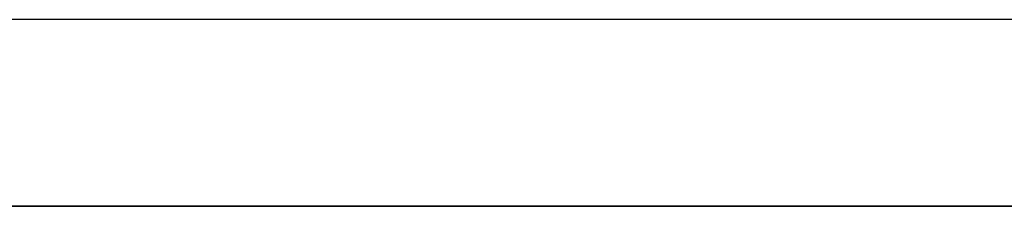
# Model space of a CAD drawing. Header units: metres. Extents: x 391.1 to 427.5, y 12.7 to 28.4.
# Tile 174 of 222: x 411.345 to 412.135, y 18.481 to 18.631. Entities that reach past the tile are written whole.
import ezdxf

# ---------------------------------------------------------------- set-up
doc = ezdxf.new("R2010")
doc.units = ezdxf.units.M
doc.layers.add('A-WALL-____-MCUT', color=7, linetype='Continuous', lineweight=25)
doc.layers.add('A-WALL-____-OTLN', color=7, linetype='Continuous', lineweight=25)

# ---------------------------------------------------------------- blocks, each defined once
blk = doc.blocks.new('Family - Evans P-1-153536-01_ENLLUMENAT_PS1')
at = {"layer": 'A-WALL-____-MCUT', "color": 253, "true_color": 0xaaaaaa}
for p, q in [((10.2432, 0.15), (6.43244, 0.15)), ((6.43244, 0), (10.2432, 0))]:
    blk.add_line(p, q, dxfattribs=at)
at = {"layer": 'A-WALL-____-OTLN', "color": 253, "true_color": 0xaaaaaa}
for p, q in [((6.43244, 0.15), (10.2432, 0.15)), ((6.43244, 0), (10.2432, 0))]:
    blk.add_line(p, q, dxfattribs=at)
at = {"layer": 'A-WALL-____-OTLN', "color": 253, "lineweight": 18, "true_color": 0xaaaaaa}
blk.add_line((0, 0), (10.2432, 0), dxfattribs=at)
blk = doc.blocks.new('LONDR55-XX_ZZ-ARQ-CAA-M3D-Londres55_ifc-1-01_ENLLUMENAT_PS1')
at = {"layer": 'A-WALL-____-OTLN', "color": 253, "lineweight": 18, "true_color": 0xaaaaaa, "rotation": 180}
blk.add_blockref('Family - Evans P-1-153536-01_ENLLUMENAT_PS1', (420.74639, 18.63074), dxfattribs=at)

msp = doc.modelspace()

# ---------------------------------------------------------------- block references
at = {"lineweight": 5}
msp.add_blockref('LONDR55-XX_ZZ-ARQ-CAA-M3D-Londres55_ifc-1-01_ENLLUMENAT_PS1', (0, 0), dxfattribs=at)

doc.saveas('drawing.dxf')
